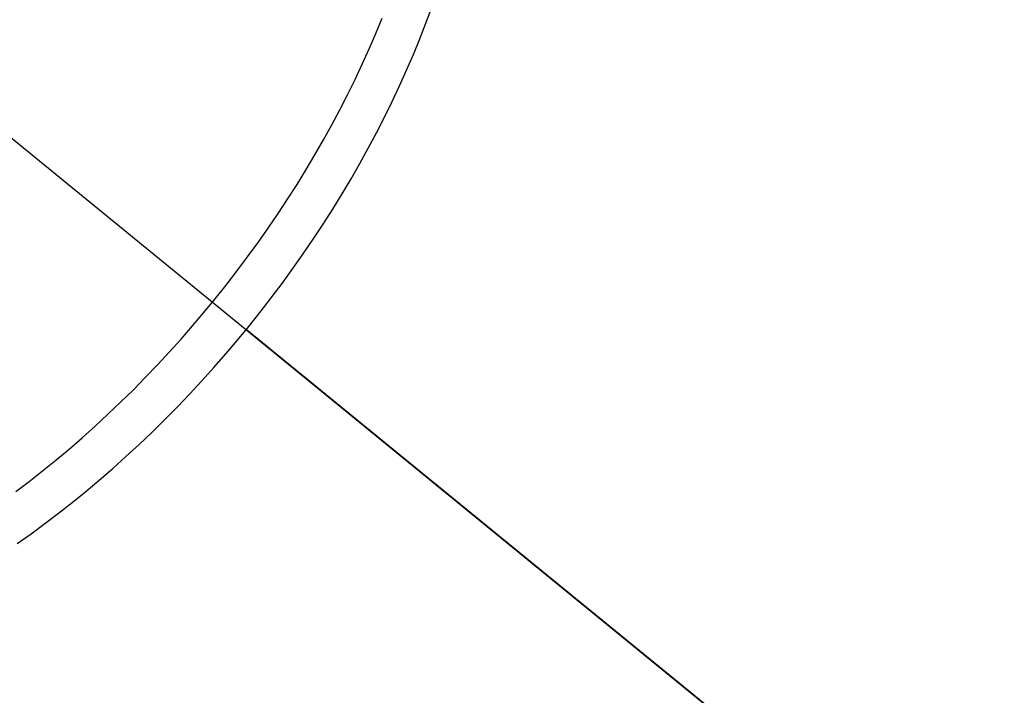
# Model space of a CAD drawing. Header units: millimetres. Extents: x -104 to 128, y -124 to 124.
# Tile 242 of 256: x -92 to -75, y 102 to 114. Entities that reach past the tile are written whole.
import ezdxf

# ---------------------------------------------------------------- set-up
doc = ezdxf.new("R2010")
doc.units = ezdxf.units.MM
doc.header["$MEASUREMENT"] = 0
doc.layers.add('Predefinito', color=5, linetype='Continuous')

msp = doc.modelspace()

# ---------------------------------------------------------------- linework, layer by layer
at = {"layer": 'Predefinito', "extrusion": (-0.612372, 0.5, 0.612372)}
for points in [[(-39.553, 1216.1), (-39.549, 1215.815), (-39.539, 1215.531), (-39.521, 1215.248), (-39.497, 1214.966), (-39.465, 1214.684), (-39.427, 1214.403), (-39.382, 1214.123), (-39.329, 1213.843), (-39.27, 1213.565), (-39.204, 1213.29), (-39.132, 1213.017), (-39.053, 1212.747), (-38.968, 1212.479), (-38.876, 1212.213), (-38.778, 1211.95), (-38.674, 1211.69), (-38.563, 1211.432), (-38.445, 1211.176), (-38.322, 1210.923), (-38.191, 1210.672), (-38.054, 1210.424), (-37.911, 1210.178), (-37.762, 1209.936), (-37.607, 1209.699), (-37.447, 1209.467), (-37.282, 1209.239), (-37.112, 1209.016), (-36.936, 1208.796), (-36.755, 1208.582), (-36.569, 1208.372), (-36.378, 1208.166), (-36.181, 1207.964), (-35.979, 1207.767), (-35.772, 1207.575), (-35.505, 1207.341), (-35.341, 1207.204), (-35.12, 1207.027), (-34.895, 1206.856), (-34.666, 1206.691), (-34.434, 1206.532), (-34.198, 1206.379), (-33.959, 1206.232), (-33.716, 1206.091), (-33.47, 1205.956), (-33.221, 1205.826), (-32.968, 1205.703), (-32.711, 1205.585), (-32.451, 1205.474), (-32.121, 1205.343), (-31.92, 1205.27), (-31.652, 1205.178), (-31.383, 1205.092), (-31.112, 1205.014), (-30.84, 1204.943), (-30.567, 1204.878), (-30.292, 1204.82), (-30.016, 1204.768), (-29.739, 1204.724), (-29.46, 1204.686), (-29.18, 1204.655), (-28.899, 1204.631), (-28.616, 1204.613), (-28.332, 1204.603), (-28.048, 1204.6), (-27.765, 1204.603), (-27.483, 1204.614), (-27.202, 1204.631), (-26.921, 1204.655), (-26.642, 1204.686), (-26.364, 1204.724), (-26.087, 1204.769), (-25.811, 1204.82), (-25.535, 1204.879), (-25.261, 1204.944), (-24.988, 1205.016), (-24.716, 1205.094), (-24.444, 1205.18), (-24.176, 1205.273), (-23.911, 1205.371), (-23.649, 1205.476), (-23.39, 1205.587), (-23.135, 1205.704), (-22.882, 1205.828), (-22.633, 1205.957), (-22.387, 1206.092), (-22.144, 1206.234), (-21.905, 1206.381), (-21.668, 1206.535), (-21.435, 1206.695), (-21.148, 1206.903), (-20.978, 1207.033), (-20.757, 1207.21), (-20.541, 1207.392), (-20.329, 1207.579), (-20.123, 1207.771), (-19.922, 1207.967), (-19.726, 1208.168), (-19.535, 1208.373), (-19.349, 1208.584), (-19.168, 1208.799), (-18.991, 1209.018), (-18.82, 1209.243), (-18.655, 1209.472), (-18.494, 1209.706), (-18.339, 1209.945), (-18.19, 1210.186), (-18.048, 1210.43), (-17.912, 1210.677), (-17.782, 1210.926), (-17.659, 1211.179), (-17.542, 1211.434), (-17.431, 1211.692), (-17.326, 1211.953), (-17.228, 1212.216), (-17.136, 1212.483), (-17.051, 1212.752), (-16.972, 1213.024), (-16.899, 1213.299), (-16.833, 1213.575), (-16.774, 1213.853), (-16.723, 1214.131), (-16.668, 1214.473)], [(-16.553, 1216.103), (-16.558, 1216.452), (-16.57, 1216.735), (-16.589, 1217.017), (-16.615, 1217.298), (-16.648, 1217.578), (-16.688, 1217.857), (-16.734, 1218.135), (-16.788, 1218.411), (-16.848, 1218.687), (-16.915, 1218.962), (-16.989, 1219.235), (-17.07, 1219.508), (-17.157, 1219.779), (-17.251, 1220.046), (-17.351, 1220.31), (-17.458, 1220.571), (-17.57, 1220.829), (-17.689, 1221.083), (-17.814, 1221.335), (-17.945, 1221.584), (-18.082, 1221.829), (-18.225, 1222.071), (-18.374, 1222.31), (-18.53, 1222.546), (-18.691, 1222.779), (-18.86, 1223.009), (-19.033, 1223.234), (-19.211, 1223.453), (-19.394, 1223.668), (-19.582, 1223.878), (-19.775, 1224.083), (-19.973, 1224.283), (-20.175, 1224.478), (-20.382, 1224.667), (-20.594, 1224.852), (-20.81, 1225.032), (-21.031, 1225.207), (-21.257, 1225.377), (-21.488, 1225.542), (-21.724, 1225.702), (-21.963, 1225.855), (-22.205, 1226.002), (-22.449, 1226.142), (-22.697, 1226.276), (-22.947, 1226.404), (-23.201, 1226.526), (-23.457, 1226.641), (-23.715, 1226.75), (-23.977, 1226.853), (-24.242, 1226.95), (-24.509, 1227.04), (-24.78, 1227.124), (-25.053, 1227.201), (-25.328, 1227.272), (-25.605, 1227.336), (-25.882, 1227.393), (-26.159, 1227.443), (-26.437, 1227.486), (-26.716, 1227.522), (-26.995, 1227.551), (-27.275, 1227.573), (-27.556, 1227.589), (-27.837, 1227.598), (-28.119, 1227.599), (-28.401, 1227.594), (-28.684, 1227.582), (-28.968, 1227.563), (-29.251, 1227.537), (-29.532, 1227.504), (-29.812, 1227.464), (-30.09, 1227.418), (-30.366, 1227.365), (-30.641, 1227.305), (-30.914, 1227.238), (-31.185, 1227.165), (-31.454, 1227.085), (-31.722, 1226.999), (-31.988, 1226.905), (-32.252, 1226.805), (-32.515, 1226.699), (-32.776, 1226.585), (-33.033, 1226.465), (-33.287, 1226.339), (-33.537, 1226.208), (-33.783, 1226.07), (-34.025, 1225.927), (-34.263, 1225.779), (-34.498, 1225.624), (-34.728, 1225.464), (-34.955, 1225.298), (-35.178, 1225.126), (-35.398, 1224.949), (-35.613, 1224.765), (-35.824, 1224.576), (-36.032, 1224.381), (-36.234, 1224.182), (-36.43, 1223.978), (-36.621, 1223.77), (-36.806, 1223.558), (-36.986, 1223.342), (-37.16, 1223.122), (-37.329, 1222.897), (-37.492, 1222.669), (-37.65, 1222.436), (-37.802, 1222.199), (-37.949, 1221.958), (-38.09, 1221.712), (-38.226, 1221.463), (-38.355, 1221.21), (-38.478, 1220.954), (-38.594, 1220.696), (-38.704, 1220.436), (-38.807, 1220.175), (-38.903, 1219.911), (-38.993, 1219.644), (-39.076, 1219.376), (-39.153, 1219.106), (-39.223, 1218.833), (-39.287, 1218.559), (-39.344, 1218.282), (-39.394, 1218.004), (-39.438, 1217.723)], [(-40.553, 1216.1), (-40.546, 1216.496), (-40.527, 1216.905), (-40.492, 1217.326), (-40.442, 1217.759), (-40.411, 1217.98), (-40.375, 1218.203), (-40.334, 1218.429), (-40.288, 1218.658), (-40.237, 1218.89), (-40.181, 1219.124), (-40.12, 1219.361), (-40.053, 1219.6), (-39.98, 1219.841), (-39.901, 1220.084), (-39.816, 1220.329), (-39.724, 1220.576), (-39.626, 1220.824), (-39.52, 1221.074), (-39.408, 1221.325), (-39.289, 1221.577), (-39.162, 1221.83), (-39.028, 1222.083), (-38.885, 1222.337), (-38.735, 1222.591), (-38.577, 1222.844), (-38.411, 1223.097), (-38.236, 1223.349), (-38.053, 1223.6), (-37.861, 1223.849), (-37.66, 1224.096), (-37.451, 1224.341), (-37.233, 1224.583), (-37.006, 1224.822), (-36.77, 1225.058), (-36.526, 1225.29), (-36.272, 1225.517), (-36.01, 1225.74), (-35.738, 1225.958), (-35.459, 1226.17), (-35.17, 1226.375), (-34.874, 1226.575), (-34.569, 1226.767), (-34.256, 1226.952), (-33.935, 1227.129), (-33.607, 1227.298), (-33.272, 1227.458), (-32.93, 1227.609), (-32.581, 1227.751), (-32.226, 1227.882), (-31.866, 1228.004), (-31.5, 1228.115), (-31.13, 1228.215), (-30.755, 1228.304), (-30.376, 1228.382), (-29.994, 1228.448), (-29.609, 1228.502), (-29.222, 1228.545), (-28.833, 1228.575), (-28.443, 1228.594), (-28.053, 1228.6), (-27.662, 1228.594), (-27.272, 1228.575), (-26.883, 1228.545), (-26.496, 1228.502), (-26.112, 1228.448), (-25.729, 1228.382), (-25.351, 1228.304), (-24.976, 1228.215), (-24.605, 1228.115), (-24.24, 1228.004), (-23.879, 1227.882), (-23.524, 1227.751), (-23.176, 1227.609), (-22.834, 1227.458), (-22.499, 1227.298), (-22.17, 1227.129), (-21.85, 1226.952), (-21.537, 1226.767), (-21.232, 1226.575), (-20.935, 1226.375), (-20.647, 1226.17), (-20.367, 1225.958), (-20.096, 1225.74), (-19.834, 1225.517), (-19.58, 1225.29), (-19.335, 1225.058), (-19.099, 1224.822), (-18.872, 1224.583), (-18.654, 1224.341), (-18.445, 1224.096), (-18.245, 1223.849), (-18.053, 1223.6), (-17.87, 1223.349), (-17.695, 1223.097), (-17.528, 1222.844), (-17.37, 1222.591), (-17.22, 1222.337), (-17.078, 1222.083), (-16.944, 1221.83), (-16.817, 1221.577), (-16.697, 1221.325), (-16.585, 1221.074), (-16.48, 1220.824), (-16.382, 1220.576), (-16.29, 1220.329), (-16.205, 1220.084), (-16.126, 1219.841), (-16.053, 1219.6), (-15.986, 1219.361), (-15.924, 1219.124), (-15.868, 1218.89), (-15.817, 1218.658), (-15.772, 1218.429), (-15.731, 1218.203), (-15.695, 1217.98), (-15.663, 1217.759), (-15.613, 1217.326), (-15.579, 1216.905), (-15.559, 1216.496), (-15.553, 1216.1)]]:
    msp.add_lwpolyline(points, dxfattribs=at)
at = {"layer": 'Predefinito', "extrusion": (0.935414, -0.327327, 0.133631)}
msp.add_lwpolyline([(65.224, 1657.162), (86.711, 1648.957)], dxfattribs=at)
at = {"layer": 'Predefinito', "extrusion": (0.364624, 0.865918, -0.342395)}
msp.add_lwpolyline([(122.658, 1583.19), (122.675, 1583.205), (122.693, 1583.219), (122.711, 1583.232), (122.729, 1583.246), (122.748, 1583.259), (122.767, 1583.272), (122.787, 1583.284), (122.807, 1583.296), (122.828, 1583.308), (122.849, 1583.319), (122.87, 1583.33), (122.892, 1583.34), (122.914, 1583.35), (122.937, 1583.36), (122.96, 1583.369), (122.983, 1583.377), (123.007, 1583.385), (123.031, 1583.392), (123.055, 1583.399), (123.079, 1583.405), (123.104, 1583.411), (123.129, 1583.415), (123.154, 1583.42), (123.179, 1583.423), (123.205, 1583.426), (123.23, 1583.429), (123.256, 1583.431), (123.282, 1583.432), (123.308, 1583.432), (123.334, 1583.432), (123.36, 1583.431), (123.385, 1583.429), (123.411, 1583.427), (123.437, 1583.424), (123.462, 1583.42), (123.488, 1583.416), (123.513, 1583.411), (123.538, 1583.406), (123.563, 1583.399), (123.588, 1583.393), (123.613, 1583.385), (123.637, 1583.377), (123.661, 1583.368), (123.684, 1583.359), (123.708, 1583.35), (123.73, 1583.339), (123.753, 1583.328), (123.775, 1583.317), (123.797, 1583.305), (123.818, 1583.293), (123.839, 1583.28), (123.86, 1583.267), (123.88, 1583.254), (123.899, 1583.24), (123.918, 1583.225), (123.937, 1583.211), (123.955, 1583.196), (123.973, 1583.181), (123.99, 1583.165), (124.007, 1583.149), (124.023, 1583.133), (124.039, 1583.117), (124.054, 1583.1), (124.068, 1583.084)], dxfattribs=at)
at = {"layer": 'Predefinito', "extrusion": (0.381837, 0.865318, -0.324692)}
msp.add_lwpolyline([(123.846, 1591.648), (123.863, 1591.662), (123.881, 1591.676), (123.899, 1591.69), (123.917, 1591.703), (123.936, 1591.716), (123.955, 1591.729), (123.975, 1591.741), (123.995, 1591.753), (124.016, 1591.765), (124.037, 1591.776), (124.059, 1591.787), (124.081, 1591.797), (124.103, 1591.807), (124.126, 1591.816), (124.149, 1591.825), (124.172, 1591.833), (124.196, 1591.841), (124.219, 1591.848), (124.244, 1591.854), (124.268, 1591.86), (124.293, 1591.866), (124.318, 1591.871), (124.343, 1591.875), (124.368, 1591.878), (124.394, 1591.881), (124.42, 1591.883), (124.445, 1591.885), (124.471, 1591.886), (124.497, 1591.886), (124.523, 1591.886), (124.549, 1591.885), (124.574, 1591.883), (124.6, 1591.88), (124.626, 1591.877), (124.651, 1591.874), (124.677, 1591.869), (124.702, 1591.864), (124.727, 1591.858), (124.752, 1591.852), (124.777, 1591.845), (124.801, 1591.838), (124.826, 1591.829), (124.849, 1591.821), (124.873, 1591.811), (124.896, 1591.801), (124.919, 1591.791), (124.942, 1591.78), (124.964, 1591.769), (124.985, 1591.757), (125.007, 1591.744), (125.027, 1591.732), (125.048, 1591.718), (125.068, 1591.705), (125.087, 1591.691), (125.106, 1591.676), (125.125, 1591.661), (125.143, 1591.646), (125.161, 1591.631), (125.178, 1591.615), (125.194, 1591.599), (125.21, 1591.583), (125.226, 1591.567), (125.241, 1591.55), (125.255, 1591.534)], dxfattribs=at)
at = {"layer": 'Predefinito', "extrusion": (0.390377, 0.864819, -0.315744)}
msp.add_lwpolyline([(124.42, 1595.723), (124.437, 1595.737), (124.455, 1595.751), (124.473, 1595.765), (124.491, 1595.778), (124.51, 1595.791), (124.53, 1595.803), (124.55, 1595.816), (124.57, 1595.828), (124.591, 1595.839), (124.612, 1595.85), (124.633, 1595.861), (124.655, 1595.871), (124.678, 1595.881), (124.7, 1595.89), (124.723, 1595.899), (124.747, 1595.907), (124.77, 1595.915), (124.794, 1595.922), (124.819, 1595.928), (124.843, 1595.934), (124.868, 1595.939), (124.893, 1595.944), (124.918, 1595.948), (124.943, 1595.952), (124.969, 1595.954), (124.995, 1595.957), (125.02, 1595.958), (125.046, 1595.959), (125.072, 1595.959), (125.098, 1595.959), (125.124, 1595.957), (125.149, 1595.956), (125.175, 1595.953), (125.201, 1595.95), (125.226, 1595.946), (125.252, 1595.942), (125.277, 1595.936), (125.302, 1595.931), (125.327, 1595.924), (125.352, 1595.917), (125.376, 1595.91), (125.4, 1595.901), (125.424, 1595.893), (125.448, 1595.883), (125.471, 1595.873), (125.494, 1595.863), (125.516, 1595.852), (125.538, 1595.84), (125.56, 1595.828), (125.581, 1595.816), (125.602, 1595.803), (125.622, 1595.79), (125.642, 1595.776), (125.662, 1595.762), (125.681, 1595.747), (125.699, 1595.733), (125.717, 1595.718), (125.735, 1595.702), (125.752, 1595.686), (125.768, 1595.671), (125.784, 1595.654), (125.8, 1595.638), (125.815, 1595.621), (125.829, 1595.604)], dxfattribs=at)
at = {"layer": 'Predefinito', "extrusion": (0.612372, -0.5, -0.612372)}
msp.add_lwpolyline([(15.553, 1216.1), (15.559, 1215.703), (15.579, 1215.294), (15.613, 1214.873), (15.663, 1214.44), (15.695, 1214.22), (15.731, 1213.996), (15.772, 1213.77), (15.817, 1213.541), (15.868, 1213.309), (15.924, 1213.075), (15.986, 1212.838), (16.053, 1212.6), (16.126, 1212.359), (16.205, 1212.115), (16.29, 1211.87), (16.382, 1211.623), (16.48, 1211.375), (16.585, 1211.125), (16.697, 1210.874), (16.817, 1210.622), (16.944, 1210.369), (17.078, 1210.116), (17.22, 1209.862), (17.37, 1209.609), (17.528, 1209.355), (17.695, 1209.102), (17.87, 1208.85), (18.053, 1208.6), (18.245, 1208.35), (18.445, 1208.103), (18.654, 1207.858), (18.872, 1207.616), (19.099, 1207.377), (19.335, 1207.141), (19.58, 1206.909), (19.834, 1206.682), (20.096, 1206.459), (20.367, 1206.242), (20.647, 1206.03), (20.935, 1205.824), (21.232, 1205.625), (21.537, 1205.432), (21.85, 1205.247), (22.17, 1205.07), (22.499, 1204.901), (22.834, 1204.741), (23.176, 1204.59), (23.524, 1204.449), (23.879, 1204.317), (24.24, 1204.195), (24.605, 1204.084), (24.976, 1203.984), (25.351, 1203.895), (25.729, 1203.817), (26.112, 1203.751), (26.496, 1203.697), (26.883, 1203.654), (27.272, 1203.624), (27.662, 1203.606), (28.053, 1203.6), (28.443, 1203.606), (28.833, 1203.624), (29.222, 1203.654), (29.609, 1203.697), (29.994, 1203.751), (30.376, 1203.817), (30.755, 1203.895), (31.13, 1203.984), (31.5, 1204.084), (31.866, 1204.195), (32.226, 1204.317), (32.581, 1204.449), (32.93, 1204.59), (33.272, 1204.741), (33.607, 1204.901), (33.935, 1205.07), (34.256, 1205.247), (34.569, 1205.432), (34.874, 1205.625), (35.17, 1205.824), (35.459, 1206.03), (35.738, 1206.242), (36.01, 1206.459), (36.272, 1206.682), (36.526, 1206.909), (36.77, 1207.141), (37.006, 1207.377), (37.233, 1207.616), (37.451, 1207.858), (37.66, 1208.103), (37.861, 1208.35), (38.053, 1208.6), (38.236, 1208.85), (38.411, 1209.102), (38.577, 1209.355), (38.735, 1209.609), (38.885, 1209.862), (39.028, 1210.116), (39.162, 1210.369), (39.289, 1210.622), (39.408, 1210.874), (39.52, 1211.125), (39.626, 1211.375), (39.724, 1211.623), (39.816, 1211.87), (39.901, 1212.115), (39.98, 1212.359), (40.053, 1212.6), (40.12, 1212.838), (40.181, 1213.075), (40.237, 1213.309), (40.288, 1213.541), (40.334, 1213.77), (40.375, 1213.996), (40.411, 1214.22), (40.442, 1214.44), (40.492, 1214.873), (40.527, 1215.294), (40.546, 1215.703), (40.553, 1216.1)], dxfattribs=at)
at = {"layer": 'Predefinito', "extrusion": (0.398845, 0.864188, -0.306761)}
msp.add_lwpolyline([(124.98, 1599.68), (124.997, 1599.694), (125.015, 1599.708), (125.033, 1599.721), (125.051, 1599.734), (125.07, 1599.747), (125.09, 1599.76), (125.11, 1599.772), (125.13, 1599.784), (125.151, 1599.795), (125.172, 1599.806), (125.194, 1599.817), (125.216, 1599.827), (125.238, 1599.837), (125.261, 1599.846), (125.284, 1599.855), (125.307, 1599.863), (125.331, 1599.87), (125.355, 1599.877), (125.379, 1599.884), (125.404, 1599.89), (125.428, 1599.895), (125.453, 1599.9), (125.479, 1599.904), (125.504, 1599.907), (125.529, 1599.91), (125.555, 1599.912), (125.581, 1599.913), (125.607, 1599.914), (125.632, 1599.914), (125.658, 1599.914), (125.684, 1599.912), (125.71, 1599.91), (125.736, 1599.908), (125.761, 1599.905), (125.787, 1599.901), (125.812, 1599.896), (125.838, 1599.891), (125.863, 1599.885), (125.888, 1599.879), (125.912, 1599.872), (125.937, 1599.864), (125.961, 1599.856), (125.985, 1599.847), (126.008, 1599.837), (126.031, 1599.827), (126.054, 1599.817), (126.076, 1599.806), (126.098, 1599.794), (126.12, 1599.782), (126.141, 1599.77), (126.162, 1599.757), (126.182, 1599.743), (126.202, 1599.73), (126.222, 1599.715), (126.241, 1599.701), (126.259, 1599.686), (126.277, 1599.671), (126.295, 1599.655), (126.312, 1599.64), (126.328, 1599.624), (126.344, 1599.607), (126.36, 1599.591), (126.375, 1599.574), (126.389, 1599.558)], dxfattribs=at)
at = {"layer": 'Predefinito', "extrusion": (0.431954, 0.860365, -0.270531)}
msp.add_lwpolyline([(127.08, 1614.299), (127.098, 1614.313), (127.115, 1614.327), (127.133, 1614.34), (127.152, 1614.353), (127.171, 1614.366), (127.191, 1614.379), (127.211, 1614.391), (127.231, 1614.402), (127.252, 1614.414), (127.273, 1614.424), (127.295, 1614.435), (127.317, 1614.445), (127.34, 1614.454), (127.362, 1614.463), (127.385, 1614.472), (127.409, 1614.479), (127.433, 1614.487), (127.457, 1614.494), (127.481, 1614.5), (127.506, 1614.505), (127.531, 1614.51), (127.556, 1614.515), (127.581, 1614.519), (127.606, 1614.522), (127.632, 1614.524), (127.657, 1614.526), (127.683, 1614.527), (127.709, 1614.528), (127.735, 1614.528), (127.761, 1614.527), (127.786, 1614.525), (127.812, 1614.523), (127.838, 1614.52), (127.864, 1614.517), (127.889, 1614.513), (127.914, 1614.508), (127.94, 1614.503), (127.965, 1614.497), (127.989, 1614.49), (128.014, 1614.482), (128.038, 1614.475), (128.062, 1614.466), (128.086, 1614.457), (128.11, 1614.447), (128.133, 1614.437), (128.155, 1614.426), (128.178, 1614.415), (128.2, 1614.403), (128.221, 1614.391), (128.242, 1614.378), (128.263, 1614.365), (128.283, 1614.352), (128.303, 1614.338), (128.322, 1614.323), (128.341, 1614.309), (128.359, 1614.294), (128.377, 1614.278), (128.394, 1614.263), (128.411, 1614.247), (128.428, 1614.231), (128.443, 1614.214), (128.459, 1614.198), (128.474, 1614.181), (128.488, 1614.164)], dxfattribs=at)
at = {"layer": 'Predefinito', "extrusion": (0.494577, 0.846592, -0.196662)}
msp.add_lwpolyline([(130.683, 1637.671), (130.701, 1637.685), (130.719, 1637.698), (130.737, 1637.711), (130.756, 1637.724), (130.775, 1637.737), (130.795, 1637.749), (130.815, 1637.76), (130.836, 1637.772), (130.857, 1637.783), (130.878, 1637.793), (130.9, 1637.803), (130.922, 1637.813), (130.945, 1637.822), (130.968, 1637.831), (130.991, 1637.839), (131.015, 1637.846), (131.038, 1637.853), (131.063, 1637.86), (131.087, 1637.865), (131.112, 1637.871), (131.137, 1637.875), (131.162, 1637.879), (131.187, 1637.883), (131.212, 1637.886), (131.238, 1637.888), (131.264, 1637.889), (131.289, 1637.89), (131.315, 1637.89), (131.341, 1637.89), (131.367, 1637.888), (131.393, 1637.887), (131.418, 1637.884), (131.444, 1637.881), (131.47, 1637.877), (131.495, 1637.872), (131.52, 1637.867), (131.546, 1637.861), (131.57, 1637.855), (131.595, 1637.848), (131.62, 1637.84), (131.644, 1637.832), (131.668, 1637.823), (131.691, 1637.814), (131.715, 1637.804), (131.738, 1637.793), (131.76, 1637.782), (131.782, 1637.77), (131.804, 1637.758), (131.825, 1637.746), (131.846, 1637.733), (131.867, 1637.719), (131.887, 1637.705), (131.906, 1637.691), (131.925, 1637.677), (131.944, 1637.662), (131.962, 1637.646), (131.98, 1637.631), (131.997, 1637.615), (132.013, 1637.599), (132.029, 1637.582), (132.045, 1637.566), (132.06, 1637.549), (132.075, 1637.532), (132.089, 1637.515)], dxfattribs=at)
at = {"layer": 'Predefinito', "extrusion": (0.552451, 0.824726, -0.120935)}
msp.add_lwpolyline([(133.601, 1653.022), (133.619, 1653.035), (133.637, 1653.049), (133.655, 1653.061), (133.674, 1653.074), (133.694, 1653.086), (133.713, 1653.098), (133.734, 1653.11), (133.754, 1653.121), (133.776, 1653.132), (133.797, 1653.142), (133.819, 1653.152), (133.841, 1653.161), (133.864, 1653.17), (133.887, 1653.178), (133.91, 1653.186), (133.934, 1653.194), (133.958, 1653.2), (133.982, 1653.207), (134.007, 1653.212), (134.031, 1653.217), (134.056, 1653.222), (134.081, 1653.225), (134.107, 1653.229), (134.132, 1653.231), (134.158, 1653.233), (134.183, 1653.234), (134.209, 1653.235), (134.235, 1653.235), (134.261, 1653.234), (134.287, 1653.232), (134.312, 1653.23), (134.338, 1653.228), (134.364, 1653.224), (134.389, 1653.22), (134.415, 1653.215), (134.44, 1653.21), (134.465, 1653.204), (134.49, 1653.197), (134.515, 1653.19), (134.539, 1653.182), (134.563, 1653.173), (134.587, 1653.164), (134.61, 1653.154), (134.634, 1653.144), (134.656, 1653.133), (134.679, 1653.122), (134.701, 1653.11), (134.723, 1653.098), (134.744, 1653.085), (134.765, 1653.072), (134.785, 1653.058), (134.805, 1653.044), (134.824, 1653.03), (134.843, 1653.015), (134.862, 1653), (134.88, 1652.985), (134.897, 1652.969), (134.914, 1652.953), (134.93, 1652.936), (134.946, 1652.92), (134.962, 1652.903), (134.977, 1652.886), (134.991, 1652.869), (135.005, 1652.852)], dxfattribs=at)
at = {"layer": 'Predefinito', "extrusion": (0.579593, 0.810733, -0.082368)}
msp.add_lwpolyline([(134.832, 1657.591), (134.849, 1657.604), (134.867, 1657.618), (134.886, 1657.63), (134.905, 1657.643), (134.924, 1657.655), (134.944, 1657.667), (134.965, 1657.679), (134.985, 1657.69), (135.006, 1657.7), (135.028, 1657.71), (135.05, 1657.72), (135.072, 1657.73), (135.095, 1657.738), (135.118, 1657.747), (135.141, 1657.754), (135.165, 1657.762), (135.189, 1657.768), (135.213, 1657.775), (135.238, 1657.78), (135.263, 1657.785), (135.287, 1657.789), (135.313, 1657.793), (135.338, 1657.796), (135.363, 1657.799), (135.389, 1657.8), (135.415, 1657.802), (135.44, 1657.802), (135.466, 1657.802), (135.492, 1657.801), (135.518, 1657.799), (135.544, 1657.797), (135.569, 1657.794), (135.595, 1657.791), (135.621, 1657.787), (135.646, 1657.782), (135.671, 1657.776), (135.696, 1657.77), (135.721, 1657.763), (135.746, 1657.756), (135.77, 1657.748), (135.794, 1657.739), (135.818, 1657.73), (135.841, 1657.72), (135.865, 1657.71), (135.887, 1657.699), (135.91, 1657.688), (135.932, 1657.676), (135.953, 1657.664), (135.975, 1657.651), (135.995, 1657.638), (136.016, 1657.624), (136.035, 1657.61), (136.055, 1657.595), (136.074, 1657.58), (136.092, 1657.565), (136.11, 1657.55), (136.127, 1657.534), (136.144, 1657.518), (136.161, 1657.501), (136.177, 1657.485), (136.192, 1657.468), (136.207, 1657.451), (136.221, 1657.434), (136.235, 1657.416)], dxfattribs=at)
at = {"layer": 'Predefinito', "extrusion": (0.592707, 0.802958, -0.062905)}
msp.add_lwpolyline([(135.393, 1659.077), (135.411, 1659.09), (135.429, 1659.103), (135.447, 1659.116), (135.466, 1659.129), (135.486, 1659.141), (135.506, 1659.153), (135.526, 1659.164), (135.547, 1659.175), (135.568, 1659.186), (135.59, 1659.196), (135.612, 1659.206), (135.634, 1659.215), (135.657, 1659.224), (135.68, 1659.232), (135.703, 1659.24), (135.727, 1659.247), (135.751, 1659.254), (135.775, 1659.26), (135.799, 1659.266), (135.824, 1659.271), (135.849, 1659.275), (135.874, 1659.279), (135.9, 1659.282), (135.925, 1659.284), (135.951, 1659.286), (135.976, 1659.287), (136.002, 1659.287), (136.028, 1659.287), (136.054, 1659.286), (136.079, 1659.285), (136.105, 1659.282), (136.131, 1659.28), (136.157, 1659.276), (136.182, 1659.272), (136.208, 1659.267), (136.233, 1659.261), (136.258, 1659.255), (136.283, 1659.248), (136.307, 1659.241), (136.332, 1659.233), (136.356, 1659.224), (136.38, 1659.215), (136.403, 1659.205), (136.426, 1659.195), (136.449, 1659.184), (136.471, 1659.173), (136.493, 1659.161), (136.515, 1659.148), (136.536, 1659.136), (136.557, 1659.122), (136.577, 1659.109), (136.597, 1659.094), (136.616, 1659.08), (136.635, 1659.065), (136.653, 1659.05), (136.671, 1659.034), (136.689, 1659.018), (136.706, 1659.002), (136.722, 1658.986), (136.738, 1658.969), (136.753, 1658.953), (136.768, 1658.935), (136.782, 1658.918), (136.796, 1658.901)], dxfattribs=at)
at = {"layer": 'Predefinito', "extrusion": (0.605458, 0.794692, -0.043405)}
msp.add_lwpolyline([(135.917, 1660.018), (135.935, 1660.031), (135.953, 1660.044), (135.971, 1660.057), (135.99, 1660.07), (136.01, 1660.082), (136.03, 1660.094), (136.05, 1660.105), (136.071, 1660.116), (136.092, 1660.127), (136.114, 1660.137), (136.136, 1660.147), (136.158, 1660.156), (136.181, 1660.165), (136.204, 1660.173), (136.227, 1660.181), (136.251, 1660.188), (136.275, 1660.194), (136.299, 1660.201), (136.324, 1660.206), (136.348, 1660.211), (136.373, 1660.215), (136.398, 1660.219), (136.424, 1660.222), (136.449, 1660.224), (136.475, 1660.226), (136.501, 1660.227), (136.526, 1660.228), (136.552, 1660.227), (136.578, 1660.226), (136.604, 1660.225), (136.629, 1660.223), (136.655, 1660.22), (136.681, 1660.216), (136.706, 1660.212), (136.732, 1660.207), (136.757, 1660.201), (136.782, 1660.195), (136.807, 1660.188), (136.831, 1660.181), (136.856, 1660.173), (136.88, 1660.164), (136.904, 1660.155), (136.927, 1660.145), (136.95, 1660.135), (136.973, 1660.124), (136.995, 1660.113), (137.017, 1660.101), (137.039, 1660.088), (137.06, 1660.075), (137.081, 1660.062), (137.101, 1660.048), (137.121, 1660.034), (137.14, 1660.02), (137.159, 1660.005), (137.177, 1659.99), (137.195, 1659.974), (137.213, 1659.958), (137.23, 1659.942), (137.246, 1659.926), (137.262, 1659.909), (137.277, 1659.892), (137.292, 1659.875), (137.306, 1659.858), (137.32, 1659.841)], dxfattribs=at)
at = {"layer": 'Predefinito', "extrusion": (0.652365, 0.757134, 0.034168)}
msp.add_lwpolyline([(137.638, 1658.356), (137.656, 1658.369), (137.674, 1658.383), (137.692, 1658.395), (137.711, 1658.408), (137.731, 1658.42), (137.751, 1658.432), (137.771, 1658.443), (137.792, 1658.454), (137.813, 1658.465), (137.835, 1658.475), (137.857, 1658.485), (137.879, 1658.494), (137.902, 1658.503), (137.925, 1658.511), (137.948, 1658.519), (137.972, 1658.526), (137.996, 1658.533), (138.02, 1658.539), (138.045, 1658.544), (138.069, 1658.549), (138.094, 1658.553), (138.119, 1658.557), (138.145, 1658.56), (138.17, 1658.563), (138.196, 1658.564), (138.221, 1658.565), (138.247, 1658.566), (138.273, 1658.566), (138.299, 1658.565), (138.325, 1658.563), (138.35, 1658.561), (138.376, 1658.558), (138.402, 1658.554), (138.427, 1658.55), (138.453, 1658.545), (138.478, 1658.54), (138.503, 1658.533), (138.528, 1658.527), (138.552, 1658.519), (138.577, 1658.511), (138.601, 1658.502), (138.625, 1658.493), (138.648, 1658.483), (138.671, 1658.473), (138.694, 1658.462), (138.716, 1658.451), (138.738, 1658.439), (138.76, 1658.426), (138.781, 1658.413), (138.802, 1658.4), (138.822, 1658.386), (138.842, 1658.372), (138.861, 1658.358), (138.88, 1658.343), (138.898, 1658.328), (138.916, 1658.312), (138.934, 1658.296), (138.95, 1658.28), (138.967, 1658.264), (138.983, 1658.247), (138.998, 1658.23), (139.013, 1658.213), (139.027, 1658.196), (139.041, 1658.178)], dxfattribs=at)
at = {"layer": 'Predefinito', "extrusion": (0.692823, 0.712503, 0.111066)}
msp.add_lwpolyline([(138.788, 1648.189), (138.806, 1648.203), (138.824, 1648.216), (138.842, 1648.229), (138.861, 1648.242), (138.881, 1648.254), (138.901, 1648.266), (138.921, 1648.277), (138.942, 1648.288), (138.963, 1648.299), (138.984, 1648.309), (139.006, 1648.319), (139.029, 1648.329), (139.051, 1648.337), (139.074, 1648.346), (139.098, 1648.354), (139.121, 1648.361), (139.145, 1648.368), (139.169, 1648.374), (139.194, 1648.379), (139.219, 1648.384), (139.244, 1648.389), (139.269, 1648.393), (139.294, 1648.396), (139.32, 1648.398), (139.345, 1648.4), (139.371, 1648.401), (139.397, 1648.402), (139.422, 1648.402), (139.448, 1648.401), (139.474, 1648.399), (139.5, 1648.397), (139.526, 1648.394), (139.551, 1648.391), (139.577, 1648.387), (139.602, 1648.382), (139.627, 1648.377), (139.652, 1648.37), (139.677, 1648.364), (139.702, 1648.356), (139.726, 1648.348), (139.75, 1648.34), (139.774, 1648.331), (139.798, 1648.321), (139.821, 1648.311), (139.844, 1648.3), (139.866, 1648.289), (139.888, 1648.277), (139.91, 1648.265), (139.931, 1648.252), (139.952, 1648.239), (139.972, 1648.225), (139.992, 1648.211), (140.011, 1648.196), (140.03, 1648.182), (140.049, 1648.166), (140.067, 1648.151), (140.084, 1648.135), (140.101, 1648.119), (140.117, 1648.103), (140.133, 1648.086), (140.149, 1648.069), (140.164, 1648.052), (140.178, 1648.035), (140.192, 1648.018)], dxfattribs=at)
at = {"layer": 'Predefinito', "extrusion": (0.726826, 0.660793, 0.187291)}
msp.add_lwpolyline([(139.37, 1629.643), (139.387, 1629.657), (139.405, 1629.67), (139.424, 1629.683), (139.442, 1629.696), (139.462, 1629.709), (139.481, 1629.721), (139.502, 1629.732), (139.522, 1629.744), (139.543, 1629.755), (139.565, 1629.765), (139.587, 1629.775), (139.609, 1629.785), (139.631, 1629.794), (139.654, 1629.802), (139.678, 1629.81), (139.701, 1629.818), (139.725, 1629.825), (139.749, 1629.831), (139.774, 1629.837), (139.798, 1629.842), (139.823, 1629.847), (139.848, 1629.851), (139.874, 1629.854), (139.899, 1629.857), (139.925, 1629.859), (139.95, 1629.86), (139.976, 1629.861), (140.002, 1629.861), (140.028, 1629.861), (140.054, 1629.859), (140.079, 1629.858), (140.105, 1629.855), (140.131, 1629.852), (140.156, 1629.848), (140.182, 1629.843), (140.207, 1629.838), (140.232, 1629.832), (140.257, 1629.826), (140.282, 1629.819), (140.306, 1629.811), (140.331, 1629.803), (140.354, 1629.794), (140.378, 1629.784), (140.401, 1629.774), (140.424, 1629.764), (140.447, 1629.753), (140.469, 1629.741), (140.491, 1629.729), (140.512, 1629.716), (140.533, 1629.703), (140.553, 1629.69), (140.573, 1629.676), (140.593, 1629.662), (140.612, 1629.647), (140.63, 1629.632), (140.648, 1629.617), (140.666, 1629.601), (140.683, 1629.585), (140.7, 1629.569), (140.716, 1629.552), (140.731, 1629.536), (140.746, 1629.519), (140.761, 1629.502), (140.775, 1629.485)], dxfattribs=at)
at = {"layer": 'Predefinito', "extrusion": (0.734297, 0.646742, 0.206234)}
msp.add_lwpolyline([(139.422, 1623.702), (139.439, 1623.716), (139.457, 1623.729), (139.476, 1623.743), (139.494, 1623.755), (139.514, 1623.768), (139.533, 1623.78), (139.554, 1623.792), (139.574, 1623.803), (139.595, 1623.814), (139.617, 1623.825), (139.638, 1623.835), (139.661, 1623.844), (139.683, 1623.854), (139.706, 1623.862), (139.729, 1623.87), (139.753, 1623.878), (139.777, 1623.885), (139.801, 1623.891), (139.825, 1623.897), (139.85, 1623.903), (139.875, 1623.907), (139.9, 1623.911), (139.925, 1623.915), (139.951, 1623.918), (139.976, 1623.92), (140.002, 1623.921), (140.028, 1623.922), (140.053, 1623.922), (140.079, 1623.922), (140.105, 1623.921), (140.131, 1623.919), (140.157, 1623.916), (140.182, 1623.913), (140.208, 1623.909), (140.233, 1623.905), (140.259, 1623.9), (140.284, 1623.894), (140.309, 1623.888), (140.333, 1623.881), (140.358, 1623.873), (140.382, 1623.865), (140.406, 1623.856), (140.43, 1623.847), (140.453, 1623.837), (140.476, 1623.826), (140.498, 1623.815), (140.521, 1623.803), (140.542, 1623.791), (140.564, 1623.779), (140.585, 1623.766), (140.605, 1623.752), (140.625, 1623.739), (140.645, 1623.724), (140.664, 1623.71), (140.683, 1623.695), (140.701, 1623.68), (140.718, 1623.664), (140.735, 1623.648), (140.752, 1623.632), (140.768, 1623.616), (140.784, 1623.599), (140.799, 1623.582), (140.813, 1623.565), (140.828, 1623.548)], dxfattribs=at)
at = {"layer": 'Predefinito', "extrusion": (0.730614, 0.653823, 0.19677)}
msp.add_lwpolyline([(139.401, 1626.737), (139.418, 1626.751), (139.436, 1626.764), (139.454, 1626.778), (139.473, 1626.79), (139.493, 1626.803), (139.512, 1626.815), (139.532, 1626.827), (139.553, 1626.838), (139.574, 1626.849), (139.596, 1626.859), (139.617, 1626.869), (139.64, 1626.879), (139.662, 1626.888), (139.685, 1626.897), (139.708, 1626.905), (139.732, 1626.912), (139.756, 1626.919), (139.78, 1626.926), (139.804, 1626.932), (139.829, 1626.937), (139.854, 1626.942), (139.879, 1626.946), (139.904, 1626.949), (139.93, 1626.952), (139.955, 1626.954), (139.981, 1626.955), (140.007, 1626.956), (140.032, 1626.956), (140.058, 1626.956), (140.084, 1626.955), (140.11, 1626.953), (140.136, 1626.95), (140.161, 1626.947), (140.187, 1626.943), (140.212, 1626.939), (140.238, 1626.934), (140.263, 1626.928), (140.288, 1626.921), (140.313, 1626.914), (140.337, 1626.907), (140.361, 1626.898), (140.385, 1626.889), (140.409, 1626.88), (140.432, 1626.87), (140.455, 1626.859), (140.477, 1626.848), (140.5, 1626.837), (140.521, 1626.825), (140.543, 1626.812), (140.564, 1626.799), (140.584, 1626.786), (140.604, 1626.772), (140.624, 1626.758), (140.643, 1626.743), (140.661, 1626.728), (140.679, 1626.713), (140.697, 1626.697), (140.714, 1626.681), (140.731, 1626.665), (140.747, 1626.649), (140.762, 1626.632), (140.777, 1626.615), (140.792, 1626.598), (140.806, 1626.581)], dxfattribs=at)
at = {"layer": 'Predefinito', "extrusion": (0.741307, 0.632321, 0.22502)}
msp.add_lwpolyline([(139.434, 1617.279), (139.452, 1617.293), (139.47, 1617.306), (139.488, 1617.319), (139.507, 1617.332), (139.526, 1617.345), (139.546, 1617.357), (139.566, 1617.369), (139.586, 1617.38), (139.607, 1617.391), (139.629, 1617.402), (139.651, 1617.412), (139.673, 1617.422), (139.695, 1617.431), (139.718, 1617.44), (139.741, 1617.448), (139.765, 1617.456), (139.789, 1617.463), (139.813, 1617.469), (139.837, 1617.475), (139.862, 1617.481), (139.887, 1617.485), (139.912, 1617.489), (139.937, 1617.493), (139.963, 1617.496), (139.988, 1617.498), (140.014, 1617.5), (140.039, 1617.501), (140.065, 1617.501), (140.091, 1617.501), (140.117, 1617.499), (140.143, 1617.498), (140.169, 1617.495), (140.194, 1617.492), (140.22, 1617.489), (140.245, 1617.484), (140.271, 1617.479), (140.296, 1617.473), (140.321, 1617.467), (140.346, 1617.46), (140.37, 1617.453), (140.394, 1617.444), (140.418, 1617.436), (140.442, 1617.426), (140.465, 1617.416), (140.488, 1617.406), (140.511, 1617.395), (140.533, 1617.384), (140.555, 1617.372), (140.576, 1617.359), (140.597, 1617.346), (140.618, 1617.333), (140.638, 1617.319), (140.657, 1617.305), (140.677, 1617.291), (140.695, 1617.276), (140.713, 1617.26), (140.731, 1617.245), (140.748, 1617.229), (140.765, 1617.213), (140.781, 1617.197), (140.797, 1617.18), (140.812, 1617.163), (140.827, 1617.147), (140.841, 1617.129)], dxfattribs=at)
at = {"layer": 'Predefinito', "extrusion": (0.753911, 0.602477, 0.26199)}
msp.add_lwpolyline([(139.339, 1603.068), (139.356, 1603.082), (139.374, 1603.095), (139.392, 1603.109), (139.411, 1603.122), (139.43, 1603.134), (139.45, 1603.147), (139.47, 1603.159), (139.49, 1603.17), (139.511, 1603.181), (139.532, 1603.192), (139.554, 1603.203), (139.576, 1603.212), (139.598, 1603.222), (139.621, 1603.231), (139.644, 1603.239), (139.668, 1603.247), (139.692, 1603.254), (139.716, 1603.261), (139.74, 1603.267), (139.765, 1603.273), (139.79, 1603.278), (139.815, 1603.282), (139.84, 1603.286), (139.865, 1603.289), (139.891, 1603.291), (139.916, 1603.293), (139.942, 1603.294), (139.968, 1603.295), (139.994, 1603.295), (140.02, 1603.294), (140.045, 1603.292), (140.071, 1603.29), (140.097, 1603.287), (140.123, 1603.284), (140.148, 1603.279), (140.173, 1603.275), (140.199, 1603.269), (140.224, 1603.263), (140.249, 1603.256), (140.273, 1603.249), (140.297, 1603.241), (140.321, 1603.232), (140.345, 1603.223), (140.369, 1603.213), (140.392, 1603.203), (140.414, 1603.192), (140.437, 1603.181), (140.458, 1603.169), (140.48, 1603.157), (140.501, 1603.144), (140.522, 1603.131), (140.542, 1603.117), (140.562, 1603.103), (140.581, 1603.089), (140.6, 1603.074), (140.618, 1603.059), (140.636, 1603.044), (140.653, 1603.028), (140.67, 1603.012), (140.686, 1602.996), (140.702, 1602.98), (140.717, 1602.963), (140.732, 1602.946), (140.746, 1602.929)], dxfattribs=at)
at = {"layer": 'Predefinito'}
for points in [[(12.517, 25.977, 1527.672), (-100.198, 118.027, 1640.386)], [(-92.228, 104.711, 1659.228), (-91.993, 104.878, 1659.327), (-91.759, 105.05, 1659.421), (-91.526, 105.227, 1659.509), (-91.294, 105.409, 1659.592), (-91.064, 105.597, 1659.67), (-90.834, 105.789, 1659.742), (-90.607, 105.986, 1659.808), (-90.381, 106.188, 1659.869), (-90.158, 106.394, 1659.924), (-89.938, 106.603, 1659.973), (-89.722, 106.816, 1660.015), (-89.508, 107.032, 1660.052), (-89.298, 107.252, 1660.083), (-89.091, 107.475, 1660.109), (-88.887, 107.701, 1660.128), (-88.686, 107.931, 1660.141), (-88.488, 108.164, 1660.149), (-88.294, 108.4, 1660.15), (-88.102, 108.64, 1660.146), (-87.914, 108.883, 1660.135), (-87.729, 109.13, 1660.119), (-87.548, 109.38, 1660.097), (-87.371, 109.63, 1660.068), (-87.199, 109.883, 1660.034), (-87.032, 110.136, 1659.994), (-86.87, 110.391, 1659.948), (-86.712, 110.648, 1659.897), (-86.559, 110.905, 1659.84), (-86.41, 111.164, 1659.777), (-86.266, 111.425, 1659.708), (-86.127, 111.687, 1659.634), (-85.992, 111.95, 1659.554), (-85.861, 112.215, 1659.468), (-85.736, 112.481, 1659.376), (-85.615, 112.748, 1659.278), (-85.5, 113.016, 1659.175), (-85.39, 113.282, 1659.067), (-85.287, 113.548, 1658.954), (-85.188, 113.813, 1658.836)], [(-92.25, 105.594, 1659.639), (-92.023, 105.767, 1659.725), (-91.797, 105.945, 1659.807), (-91.572, 106.128, 1659.882), (-91.348, 106.316, 1659.953), (-91.125, 106.509, 1660.018), (-90.905, 106.706, 1660.077), (-90.687, 106.907, 1660.131), (-90.473, 107.111, 1660.178), (-90.261, 107.319, 1660.22), (-90.053, 107.53, 1660.256), (-89.848, 107.744, 1660.286), (-89.645, 107.962, 1660.311), (-89.446, 108.183, 1660.33), (-89.25, 108.407, 1660.343), (-89.057, 108.635, 1660.35), (-88.867, 108.866, 1660.352), (-88.68, 109.1, 1660.347), (-88.496, 109.338, 1660.337), (-88.315, 109.579, 1660.321), (-88.138, 109.822, 1660.299), (-87.966, 110.067, 1660.272), (-87.798, 110.314, 1660.238), (-87.635, 110.561, 1660.199), (-87.476, 110.81, 1660.155), (-87.322, 111.061, 1660.104), (-87.172, 111.312, 1660.048), (-87.027, 111.565, 1659.987), (-86.887, 111.82, 1659.92), (-86.75, 112.075, 1659.847), (-86.619, 112.333, 1659.769), (-86.491, 112.591, 1659.685), (-86.369, 112.851, 1659.596), (-86.251, 113.112, 1659.5), (-86.138, 113.373, 1659.4), (-86.032, 113.633, 1659.294)], [(24.153, 16.483, 1547.658), (-88.339, 108.344, 1660.15)]]:
    msp.add_polyline3d(points, dxfattribs=at)

doc.saveas('drawing.dxf')
